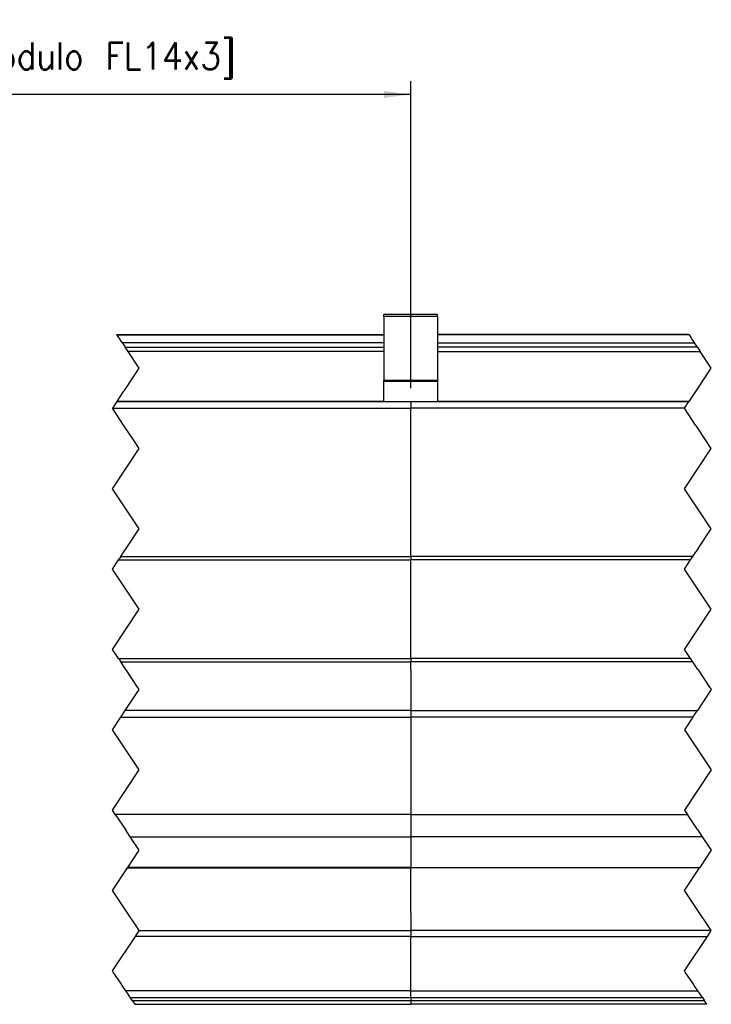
# Model space of a CAD drawing. Header units: millimetres. Extents: x -235 to 9017, y -109 to 485.
# Tile 11 of 35: x 263 to 315, y 337 to 411. Entities that reach past the tile are written whole.
import ezdxf

# ---------------------------------------------------------------- set-up
doc = ezdxf.new("R2010")
doc.units = ezdxf.units.MM
doc.linetypes.add('DOT_CENTER', pattern=[14, 12, -1, 0, -1])
doc.layers.add('1', color=7, linetype='Continuous')
doc.styles.add('CONVERTER_11', font='txt.shx', dxfattribs={"width": 0.9})
doc.dimstyles.new('ME10_DIM_12', dxfattribs={"dimtxt": 2, "dimasz": 2, "dimexe": 1, "dimexo": 1, "dimgap": 1, "dimtad": 1, "dimdsep": 46, "dimtxsty": 'CONVERTER_11', "dimsah": 1, "dimcen": 0.09, "dimclrd": 2, "dimclre": 2, "dimclrt": 2, "dimadec": 0, "dimazin": 0, "dimtfac": 1, "dimtdec": 4, "dimtix": 1, "dimtmove": 0, "dimatfit": 3, "dimfxl": 1, "dimtolj": 1, "dimtzin": 0, "dimarcsym": 0})

# ---------------------------------------------------------------- blocks, each defined once
blk = doc.blocks.new('MOD-14-F-Li__41', base_point=(270.0619836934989, 337.1029435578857))
at = {"color": 7, "linetype": 'Continuous'}
for p, q in [((294.3319836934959, 388.6029435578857), (290.3319836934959, 388.6029435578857)), ((290.3319836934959, 388.4624342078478), (290.3319836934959, 388.6029435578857)), ((294.3319836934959, 388.4624342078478), (290.3319836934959, 388.4624342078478)), ((290.3319836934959, 388.4624342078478), (290.3319836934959, 387.1029444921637)), ((294.3319836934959, 388.4624342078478), (294.3319836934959, 388.6029435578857)), ((294.3319836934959, 388.4624342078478), (294.3319836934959, 387.1029435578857)), ((270.3943370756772, 387.1029444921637), (290.3319836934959, 387.1029444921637)), ((270.4057283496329, 387.0858566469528), (290.3319836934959, 387.0858566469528)), ((290.3319836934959, 387.1029444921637), (290.3319836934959, 387.0858566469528)), ((290.3319836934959, 387.0858566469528), (290.3319836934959, 386.4818603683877)), ((294.3319836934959, 387.1029435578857), (294.3319836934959, 383.6731991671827)), ((290.3319836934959, 386.4818603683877), (270.8083925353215, 386.4818603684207)), ((271.0251905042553, 386.1566634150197), (290.3319836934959, 386.1566634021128)), ((290.3319836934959, 386.4818603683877), (290.3319836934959, 386.1566634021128)), ((290.3319836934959, 386.1566634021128), (290.3319836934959, 385.8317343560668)), ((290.3319836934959, 385.8317343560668), (271.2418098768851, 385.8317343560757)), ((290.3319836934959, 385.8317343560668), (290.3319836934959, 383.6731991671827)), ((294.3319836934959, 383.6731991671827), (290.3319836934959, 383.6731991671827)), ((290.3319836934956, 383.6029444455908), (290.3319836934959, 383.6731991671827)), ((294.3319836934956, 383.6029444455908), (290.3319836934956, 383.6029444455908)), ((290.3319836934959, 382.1205082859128), (290.3319836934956, 383.6029444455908)), ((294.3319836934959, 383.6731991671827), (294.3319836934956, 383.6029444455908)), ((294.3319836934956, 383.6029444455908), (294.3319836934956, 382.1029445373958)), ((270.0629642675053, 381.6029444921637), (292.3319836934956, 381.6029444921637)), ((270.3962976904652, 382.1029446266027), (290.3319836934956, 382.1029445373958)), ((290.3319836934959, 382.1205082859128), (270.4080067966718, 382.1205082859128)), ((290.3319836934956, 382.1029445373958), (290.3319836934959, 382.1205082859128)), ((290.3319836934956, 382.1029445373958), (292.3319836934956, 382.1029444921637)), ((292.3319836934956, 382.1029444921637), (294.3319836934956, 382.1029445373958)), ((292.3319836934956, 382.1029444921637), (292.3319836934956, 381.6029444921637)), ((292.3319836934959, 380.3529435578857), (292.3319836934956, 381.6029444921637)), ((292.3319836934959, 380.2666690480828), (292.3319836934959, 380.3529435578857)), ((292.3319836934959, 379.2529435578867), (292.3319836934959, 380.2666690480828)), ((292.3319836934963, 373.3529435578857), (292.3319836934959, 379.2529435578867)), ((292.3319836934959, 373.1029435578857), (292.3319836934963, 373.3529435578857)), ((292.3319836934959, 372.8529435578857), (292.3319836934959, 373.1029435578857)), ((292.3319836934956, 371.1323673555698), (292.3319836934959, 372.8529435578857)), ((270.6849727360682, 370.5359571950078), (292.3319836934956, 370.5359571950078)), ((292.3319836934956, 370.8823673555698), (292.3319836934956, 371.1323673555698)), ((292.3319836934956, 370.5359571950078), (292.3319836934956, 370.8823673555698)), ((292.3319836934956, 370.5359571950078), (292.3319836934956, 370.2859571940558)), ((270.5183060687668, 370.2859571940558), (292.3319836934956, 370.2859571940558)), ((292.3319836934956, 362.9199317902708), (292.3319836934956, 370.2859571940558)), ((270.5163449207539, 362.9199317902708), (292.3319836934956, 362.9199317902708)), ((270.6830115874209, 362.6699317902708), (292.3319836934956, 362.6699317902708)), ((292.3319836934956, 362.9199317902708), (292.3319836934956, 362.6699317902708)), ((292.3319836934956, 362.3235216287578), (292.3319836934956, 362.6699317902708)), ((292.3319836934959, 362.0938514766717), (292.3319836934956, 362.3235216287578)), ((292.3319836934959, 362.0938514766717), (292.3319836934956, 362.0735216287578)), ((292.3319836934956, 362.0735216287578), (292.3319836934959, 360.8642617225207)), ((292.3319836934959, 360.8642617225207), (292.3319836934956, 359.0412138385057)), ((292.3319836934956, 359.0412138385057), (271.0218104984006, 359.0412138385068)), ((292.3319836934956, 359.0412138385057), (292.3319836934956, 358.5412138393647)), ((270.6884771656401, 358.5412138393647), (292.3319836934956, 358.5412138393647)), ((292.3319836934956, 358.5412138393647), (292.3319836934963, 351.3529435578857)), ((292.3319836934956, 351.2748473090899), (270.279734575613, 351.2748473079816)), ((292.3319836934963, 351.3529435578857), (292.3319836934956, 351.2748473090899)), ((292.3319836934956, 351.2748473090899), (292.3319836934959, 351.1029435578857)), ((292.3319836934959, 351.1029435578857), (292.3319836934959, 350.8529435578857)), ((292.3319836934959, 350.8529435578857), (292.3319836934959, 350.1466404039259)), ((292.3319836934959, 350.1466404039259), (292.3319836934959, 349.8831006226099)), ((271.3919604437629, 349.6065085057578), (292.3319836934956, 349.6065085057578)), ((292.3319836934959, 349.8831006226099), (292.3319836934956, 349.6065085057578)), ((292.3319836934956, 349.6065085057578), (292.3319836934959, 347.6029435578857)), ((271.1872575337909, 347.2893843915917), (292.3319836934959, 347.2893843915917)), ((292.3319836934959, 347.3205947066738), (271.2080644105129, 347.3205947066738)), ((292.3319836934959, 347.6029435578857), (292.3319836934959, 347.3205947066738)), ((292.3319836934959, 347.2893843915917), (292.3319836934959, 347.3205947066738)), ((292.3319836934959, 343.9565085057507), (292.3319836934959, 347.2893843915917)), ((292.3319836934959, 343.9565085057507), (292.3319836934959, 342.9565085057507)), ((272.0619836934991, 342.6014736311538), (292.3319836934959, 342.6054629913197)), ((292.3319836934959, 342.9565085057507), (292.3319836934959, 342.6054629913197)), ((292.3319836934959, 342.6054629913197), (292.3319836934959, 342.1719908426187)), ((292.3319836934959, 342.1719908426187), (271.7756618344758, 342.1719908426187)), ((292.3319836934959, 339.6734098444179), (292.3319836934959, 342.1719908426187)), ((292.3319836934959, 339.5088908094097), (292.3319836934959, 339.6734098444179)), ((292.3319836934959, 338.6734098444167), (292.3319836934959, 339.5088908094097)), ((292.3319836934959, 338.5088908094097), (292.3319836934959, 338.6734098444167)), ((292.3319836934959, 338.1029435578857), (292.3319836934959, 338.5088908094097)), ((292.3319836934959, 338.1029435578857), (271.0610037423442, 338.1029435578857)), ((271.3943370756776, 337.6029435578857), (292.3319836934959, 337.6029435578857)), ((292.3319836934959, 337.8529435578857), (292.3319836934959, 338.1029435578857)), ((292.3319836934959, 337.6029435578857), (292.3319836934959, 337.8529435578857)), ((292.3319836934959, 337.6029435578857), (292.3319836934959, 337.3529435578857)), ((292.3319836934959, 337.3529435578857), (271.5610037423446, 337.3529435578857)), ((271.7276704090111, 337.1029435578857), (292.3319836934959, 337.1029435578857)), ((292.3319836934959, 337.3529435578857), (292.3319836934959, 337.1029435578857))]:
    blk.add_line(p, q, dxfattribs=at)
at = {"color": 2, "linetype": 'DOT_CENTER'}
for p, q in [((270.3943370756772, 387.1029444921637), (270.4057283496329, 387.0858566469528)), ((270.5610031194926, 386.8529444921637), (270.4057283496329, 387.0858566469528)), ((270.5943365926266, 386.8029442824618), (270.5610031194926, 386.8529444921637)), ((270.7276697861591, 386.6029444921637), (270.5943365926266, 386.8029442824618)), ((270.8083925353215, 386.4818603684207), (270.7276697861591, 386.6029444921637)), ((270.8083925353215, 386.4818603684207), (271.0251905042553, 386.1566634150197)), ((271.2418098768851, 385.8317343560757), (271.0251905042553, 386.1566634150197)), ((272.0619836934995, 384.6014736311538), (271.2418098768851, 385.8317343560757)), ((271.6296303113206, 383.9529435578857), (272.0619836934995, 384.6014736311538)), ((270.9538133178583, 382.9392180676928), (271.6296303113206, 383.9529435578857)), ((270.4080067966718, 382.1205082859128), (270.8962969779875, 382.8529435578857)), ((270.9538133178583, 382.9392180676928), (270.8962969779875, 382.8529435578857)), ((270.3962976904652, 382.1029446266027), (270.0629642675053, 381.6029444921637)), ((270.8943370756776, 380.3529435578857), (270.0629642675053, 381.6029444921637)), ((270.3962976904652, 382.1029446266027), (270.4080067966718, 382.1205082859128)), ((270.9518534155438, 380.2666690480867), (270.8943370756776, 380.3529435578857)), ((271.6276704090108, 379.2529435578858), (270.9518534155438, 380.2666690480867)), ((270.0619836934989, 375.6014736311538), (272.0619836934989, 378.6014736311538)), ((272.0619836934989, 378.6014736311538), (271.6276704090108, 379.2529435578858)), ((272.0619836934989, 372.6014736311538), (270.0619836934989, 375.6014736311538)), ((271.0825795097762, 371.1323673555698), (272.0619836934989, 372.6014736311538)), ((270.6849727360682, 370.5359571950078), (270.5183060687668, 370.2859571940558)), ((270.6849727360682, 370.5359571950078), (270.9159128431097, 370.8823673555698)), ((270.9159128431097, 370.8823673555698), (271.0825795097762, 371.1323673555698)), ((270.0619836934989, 369.6014736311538), (270.5183060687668, 370.2859571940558)), ((272.0619836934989, 366.6014736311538), (270.0619836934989, 369.6014736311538)), ((270.0619836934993, 363.6014736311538), (272.0619836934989, 366.6014736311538)), ((270.5163449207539, 362.9199317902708), (270.0619836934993, 363.6014736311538)), ((270.5163449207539, 362.9199317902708), (270.6830115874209, 362.6699317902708)), ((270.9139516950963, 362.3235216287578), (270.6830115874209, 362.6699317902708)), ((271.0670651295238, 362.0938514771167), (270.9139516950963, 362.3235216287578)), ((271.0806183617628, 362.0735216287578), (271.0670651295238, 362.0938514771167)), ((271.8867916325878, 360.8642617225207), (271.0806183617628, 362.0735216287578)), ((271.0218104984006, 359.0412138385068), (272.0619836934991, 360.6014736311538)), ((272.0619836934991, 360.6014736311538), (271.8867916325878, 360.8642617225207)), ((270.6884771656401, 358.5412138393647), (271.0218104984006, 359.0412138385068)), ((270.0619836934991, 357.6014736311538), (270.6884771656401, 358.5412138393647)), ((272.0619836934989, 354.6014736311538), (270.0619836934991, 357.6014736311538)), ((270.0619836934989, 351.6014736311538), (272.0619836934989, 354.6014736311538)), ((270.279734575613, 351.2748473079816), (270.0619836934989, 351.6014736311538)), ((270.279734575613, 351.2748473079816), (271.031872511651, 350.1466404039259)), ((271.2075656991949, 349.8831006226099), (271.031872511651, 350.1466404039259)), ((271.3919604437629, 349.6065085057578), (271.2075656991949, 349.8831006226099)), ((272.0619836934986, 348.6014736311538), (271.3919604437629, 349.6065085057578)), ((271.2080644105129, 347.3205947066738), (272.0619836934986, 348.6014736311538)), ((270.0619836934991, 345.6014736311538), (271.1872575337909, 347.2893843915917)), ((271.1872575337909, 347.2893843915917), (271.2080644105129, 347.3205947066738)), ((271.158627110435, 343.9565085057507), (270.0619836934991, 345.6014736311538)), ((271.8252937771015, 342.9565085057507), (271.158627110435, 343.9565085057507)), ((271.7756618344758, 342.1719908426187), (272.0619836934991, 342.6014736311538)), ((272.0619836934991, 342.6014736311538), (271.8252937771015, 342.9565085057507)), ((270.1099411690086, 339.6734098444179), (271.7756618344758, 342.1719908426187)), ((270.0619836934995, 339.6014736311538), (270.1099411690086, 339.6734098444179)), ((270.1237055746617, 339.5088908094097), (270.0619836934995, 339.6014736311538)), ((270.680692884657, 338.6734098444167), (270.1237055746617, 339.5088908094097)), ((270.7903722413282, 338.5088908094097), (270.680692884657, 338.6734098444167)), ((271.0610037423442, 338.1029435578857), (270.7903722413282, 338.5088908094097)), ((271.2276704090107, 337.8529435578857), (271.0610037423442, 338.1029435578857)), ((271.3943370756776, 337.6029435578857), (271.2276704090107, 337.8529435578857)), ((271.5610037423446, 337.3529435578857), (271.3943370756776, 337.6029435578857)), ((271.5610037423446, 337.3529435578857), (271.7276704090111, 337.1029435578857))]:
    blk.add_line(p, q, dxfattribs=at)
blk = doc.blocks.new('MOD-K-M-Li__45', base_point=(292.3319836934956, 337.1029435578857))
at = {"color": 7, "linetype": 'Continuous'}
for p, q in [((313.0943370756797, 387.1029435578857), (294.3319836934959, 387.1029435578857)), ((313.1057283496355, 387.0858566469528), (294.3319836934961, 387.0858566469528)), ((294.3319836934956, 386.4818603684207), (313.5083925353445, 386.4818603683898)), ((313.7251905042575, 386.1566634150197), (294.3319836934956, 386.1566634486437)), ((294.3319836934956, 385.8317343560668), (313.9418098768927, 385.8317343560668)), ((292.3319836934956, 382.1029444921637), (294.3319836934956, 382.1029445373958)), ((292.3319836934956, 382.1029444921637), (292.3319836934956, 381.6029444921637)), ((292.3319836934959, 380.3529435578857), (292.3319836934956, 381.6029444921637)), ((312.7619836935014, 381.6014736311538), (292.3319836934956, 381.6029444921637)), ((294.3319836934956, 382.1205082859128), (313.1080067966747, 382.1205082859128)), ((313.0962976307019, 382.1029444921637), (294.3319836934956, 382.1029445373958)), ((292.3319836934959, 380.2666690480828), (292.3319836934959, 380.3529435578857)), ((292.3319836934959, 379.2529435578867), (292.3319836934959, 380.2666690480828)), ((292.3319836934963, 373.3529435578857), (292.3319836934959, 379.2529435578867)), ((292.3319836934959, 373.1029435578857), (292.3319836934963, 373.3529435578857)), ((292.3319836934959, 372.8529435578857), (292.3319836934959, 373.1029435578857)), ((292.3319836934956, 371.1323673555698), (292.3319836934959, 372.8529435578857)), ((292.3319836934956, 370.8823673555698), (292.3319836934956, 371.1323673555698)), ((292.3319836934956, 370.5359571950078), (292.3319836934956, 370.8823673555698)), ((292.3319836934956, 370.5359571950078), (292.3319836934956, 370.2859571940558)), ((313.3849727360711, 370.5359571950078), (292.3319836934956, 370.5359571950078)), ((292.3319836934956, 362.9199317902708), (292.3319836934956, 370.2859571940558)), ((313.2183060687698, 370.2859571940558), (292.3319836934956, 370.2859571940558)), ((292.3319836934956, 362.9199317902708), (292.3319836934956, 362.6699317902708)), ((313.2163449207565, 362.9199317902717), (292.3319836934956, 362.9199317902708)), ((292.3319836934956, 362.3235216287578), (292.3319836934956, 362.6699317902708)), ((313.3830115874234, 362.6699317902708), (292.3319836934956, 362.6699317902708)), ((292.3319836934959, 362.0938514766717), (292.3319836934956, 362.3235216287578)), ((292.3319836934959, 362.0938514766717), (292.3319836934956, 362.0735216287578)), ((292.3319836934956, 362.0735216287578), (292.3319836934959, 360.8642617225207)), ((292.3319836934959, 360.8642617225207), (292.3319836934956, 359.0412138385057)), ((292.3319836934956, 359.0412138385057), (292.3319836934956, 358.5412138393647)), ((292.3319836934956, 359.0412138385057), (313.7218104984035, 359.0412138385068)), ((292.3319836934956, 358.5412138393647), (292.3319836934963, 351.3529435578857)), ((313.3884771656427, 358.5412138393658), (292.3319836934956, 358.5412138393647)), ((292.3319836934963, 351.3529435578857), (292.3319836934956, 351.2748473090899)), ((292.3319836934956, 351.2748473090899), (312.9797345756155, 351.2748473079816)), ((292.3319836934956, 351.2748473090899), (292.3319836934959, 351.1029435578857)), ((292.3319836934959, 351.1029435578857), (292.3319836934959, 350.8529435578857)), ((292.3319836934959, 350.8529435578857), (292.3319836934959, 350.1466404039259)), ((292.3319836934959, 350.1466404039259), (292.3319836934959, 349.8831006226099)), ((292.3319836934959, 349.8831006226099), (292.3319836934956, 349.6065085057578)), ((292.3319836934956, 349.6065085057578), (292.3319836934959, 347.6029435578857)), ((314.091960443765, 349.6065085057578), (292.3319836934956, 349.6065085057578)), ((292.3319836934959, 347.6029435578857), (292.3319836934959, 347.3205947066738)), ((292.3319836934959, 347.2893843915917), (292.3319836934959, 347.3205947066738)), ((292.3319836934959, 347.3205947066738), (313.9080644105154, 347.3205947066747)), ((292.3319836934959, 343.9565085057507), (292.3319836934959, 347.2893843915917)), ((313.8872575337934, 347.2893843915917), (292.3319836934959, 347.2893843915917)), ((292.3319836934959, 343.9565085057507), (292.3319836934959, 342.9565085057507)), ((292.3319836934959, 342.9565085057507), (292.3319836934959, 342.6054629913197)), ((292.3319836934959, 342.6054629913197), (292.3319836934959, 342.1719908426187)), ((314.7619836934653, 342.6014736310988), (292.3319836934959, 342.6054629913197)), ((292.3319836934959, 339.6734098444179), (292.3319836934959, 342.1719908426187)), ((292.3319836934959, 342.1719908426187), (314.4756618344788, 342.1719908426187)), ((292.3319836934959, 339.5088908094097), (292.3319836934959, 339.6734098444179)), ((292.3319836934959, 338.6734098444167), (292.3319836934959, 339.5088908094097)), ((292.3319836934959, 338.5088908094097), (292.3319836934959, 338.6734098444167)), ((292.3319836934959, 338.1029435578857), (292.3319836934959, 338.5088908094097)), ((292.3319836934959, 337.8529435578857), (292.3319836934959, 338.1029435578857)), ((292.3319836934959, 338.1029435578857), (313.7610037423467, 338.1029435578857)), ((292.3319836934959, 337.6029435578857), (292.3319836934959, 337.8529435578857)), ((292.3319836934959, 337.6029435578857), (292.3319836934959, 337.3529435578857)), ((292.3319836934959, 337.6029435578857), (314.0943370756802, 337.6029435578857)), ((292.3319836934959, 337.3529435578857), (292.3319836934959, 337.1029435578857)), ((314.2610037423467, 337.3529435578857), (292.3319836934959, 337.3529435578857)), ((314.4276704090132, 337.1029435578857), (292.3319836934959, 337.1029435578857))]:
    blk.add_line(p, q, dxfattribs=at)
at = {"color": 2, "linetype": 'DOT_CENTER'}
for p, q in [((313.0943370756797, 387.1029435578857), (313.1057283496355, 387.0858566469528)), ((313.1057283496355, 387.0858566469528), (313.2610031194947, 386.8529444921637)), ((313.2610031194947, 386.8529444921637), (313.2943365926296, 386.8029442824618)), ((313.4276697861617, 386.6029444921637), (313.2943365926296, 386.8029442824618)), ((313.5083925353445, 386.4818603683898), (313.4276697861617, 386.6029444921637)), ((313.7251905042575, 386.1566634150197), (313.5083925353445, 386.4818603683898)), ((313.7251905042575, 386.1566634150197), (313.9418098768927, 385.8317343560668)), ((314.7619836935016, 384.6014736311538), (313.9418098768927, 385.8317343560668)), ((314.3296303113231, 383.9529435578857), (314.7619836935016, 384.6014736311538)), ((313.6538133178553, 382.9392180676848), (314.3296303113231, 383.9529435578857)), ((313.1080067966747, 382.1205082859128), (313.5962969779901, 382.8529435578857)), ((313.5962969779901, 382.8529435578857), (313.6538133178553, 382.9392180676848)), ((312.7619836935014, 381.6014736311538), (313.0962976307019, 382.1029444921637)), ((313.5943370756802, 380.3529435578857), (312.7619836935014, 381.6014736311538)), ((313.1080067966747, 382.1205082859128), (313.0962976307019, 382.1029444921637)), ((313.6518534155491, 380.2666690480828), (313.5943370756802, 380.3529435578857)), ((314.3276704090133, 379.2529435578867), (313.6518534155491, 380.2666690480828)), ((312.7619836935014, 375.6014736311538), (314.7619836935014, 378.6014736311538)), ((314.7619836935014, 378.6014736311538), (314.3276704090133, 379.2529435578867)), ((314.7619836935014, 372.6014736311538), (312.7619836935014, 375.6014736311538)), ((313.7825795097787, 371.1323673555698), (314.7619836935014, 372.6014736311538)), ((313.2183060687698, 370.2859571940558), (313.3849727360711, 370.5359571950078)), ((313.3849727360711, 370.5359571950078), (313.6159128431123, 370.8823673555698)), ((313.7825795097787, 371.1323673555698), (313.6159128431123, 370.8823673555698)), ((312.7619836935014, 369.6014736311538), (313.2183060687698, 370.2859571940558)), ((314.7619836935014, 366.6014736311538), (312.7619836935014, 369.6014736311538)), ((312.7619836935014, 363.6014736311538), (314.7619836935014, 366.6014736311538)), ((313.2163449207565, 362.9199317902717), (312.7619836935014, 363.6014736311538)), ((313.3830115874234, 362.6699317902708), (313.2163449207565, 362.9199317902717)), ((313.6139516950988, 362.3235216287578), (313.3830115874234, 362.6699317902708)), ((313.767065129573, 362.0938514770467), (313.6139516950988, 362.3235216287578)), ((313.767065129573, 362.0938514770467), (313.7806183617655, 362.0735216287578)), ((313.7806183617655, 362.0735216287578), (314.5867916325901, 360.8642617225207)), ((314.7619836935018, 360.6014736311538), (313.7218104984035, 359.0412138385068)), ((314.5867916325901, 360.8642617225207), (314.7619836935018, 360.6014736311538)), ((313.3884771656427, 358.5412138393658), (313.7218104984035, 359.0412138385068)), ((313.3884771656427, 358.5412138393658), (312.7619836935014, 357.6014736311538)), ((312.7619836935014, 357.6014736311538), (314.7619836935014, 354.6014736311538)), ((314.7619836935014, 354.6014736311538), (312.7619836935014, 351.6014736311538)), ((312.7619836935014, 351.6014736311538), (312.9797345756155, 351.2748473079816)), ((313.7318725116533, 350.1466404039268), (312.9797345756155, 351.2748473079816)), ((313.7318725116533, 350.1466404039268), (313.9075656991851, 349.8831006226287)), ((313.9075656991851, 349.8831006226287), (314.091960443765, 349.6065085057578)), ((314.091960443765, 349.6065085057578), (314.7619836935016, 348.6014736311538)), ((314.7619836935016, 348.6014736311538), (313.9080644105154, 347.3205947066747)), ((312.7619836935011, 345.6014736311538), (313.8872575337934, 347.2893843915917)), ((313.8872575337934, 347.2893843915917), (313.9080644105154, 347.3205947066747)), ((313.8586271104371, 343.9565085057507), (312.7619836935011, 345.6014736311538)), ((314.5252937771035, 342.9565085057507), (313.8586271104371, 343.9565085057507)), ((314.4756618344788, 342.1719908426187), (314.7619836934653, 342.6014736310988)), ((314.7619836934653, 342.6014736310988), (314.5252937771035, 342.9565085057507)), ((312.8099411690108, 339.6734098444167), (314.4756618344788, 342.1719908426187)), ((312.7619836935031, 339.6014736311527), (312.8099411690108, 339.6734098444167)), ((312.8237055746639, 339.5088908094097), (312.7619836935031, 339.6014736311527)), ((313.3806928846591, 338.6734098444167), (312.8237055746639, 339.5088908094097)), ((313.4903722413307, 338.5088908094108), (313.3806928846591, 338.6734098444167)), ((313.7610037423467, 338.1029435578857), (313.4903722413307, 338.5088908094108)), ((313.9276704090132, 337.8529435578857), (313.7610037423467, 338.1029435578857)), ((314.0943370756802, 337.6029435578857), (313.9276704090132, 337.8529435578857)), ((314.0943370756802, 337.6029435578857), (314.2610037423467, 337.3529435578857)), ((314.4276704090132, 337.1029435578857), (314.2610037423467, 337.3529435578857))]:
    blk.add_line(p, q, dxfattribs=at)
blk = doc.blocks.new('Li-M-7840__46', base_point=(-101.6380060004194, 337.1000034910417))
for name, p in [('MOD-14-F-Li__41', (270.0619836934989, 337.1029435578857)), ('MOD-K-M-Li__45', (292.3319836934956, 337.1029435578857))]:
    blk.add_blockref(name, p)
blk = doc.blocks.new('*D74')
at = {"layer": '1', "color": 2, "linetype": 'Continuous'}
for p, q in [((238.6319836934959, 383.1029444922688), (238.6319836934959, 406.0363967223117)), ((292.3319836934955, 383.1029444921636), (292.3319836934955, 406.0363967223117)), ((292.3319836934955, 405.0363967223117), (238.6319836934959, 405.0363967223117))]:
    blk.add_line(p, q, dxfattribs=at)
at = {"layer": '1', "color": 2}
for points in [[(240.6319836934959, 405.2997017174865), (240.6319836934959, 404.7730917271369), (238.6319836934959, 405.0363967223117)], [(290.3319836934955, 404.7730917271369), (290.3319836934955, 405.2997017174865), (292.3319836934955, 405.0363967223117)]]:
    blk.add_solid(points, dxfattribs=at)
at = {"layer": '1', "color": 2, "insert": (247.8819836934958, 406.2363967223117), "char_height": 2, "attachment_point": 7, "rotation": 0.00013888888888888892, "line_spacing_factor": 0.60024009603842, "style": 'CONVERTER_11'}
blk.add_mtext('\\C2;1400x3 [Módulo FL14x3]\\C2;', dxfattribs=at)
blk = doc.blocks.new('E', base_point=(-1044.259999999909, 362.1014736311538))
blk.add_blockref('Li-M-7840__46', (-101.6380060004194, 337.1000034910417))
at = {"layer": '1'}
dim = blk.add_linear_dim(base=(292.3319836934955, 405.0363967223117), p1=(238.6319836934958, 382.1029444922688), p2=(292.3319836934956, 382.1029444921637), text='1400x3 [Módulo FL14x3]', dimstyle='ME10_DIM_12', dxfattribs=at)
dim.commit()
dim.dimension.update_dxf_attribs({"geometry": '*D74', "text_midpoint": (265.4819836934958, 407.2363967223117), "text_rotation": 0.00013888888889})

msp = doc.modelspace()

# ---------------------------------------------------------------- block references
msp.add_blockref('E', (-1044.259999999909, 362.1014736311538))

doc.saveas('drawing.dxf')
